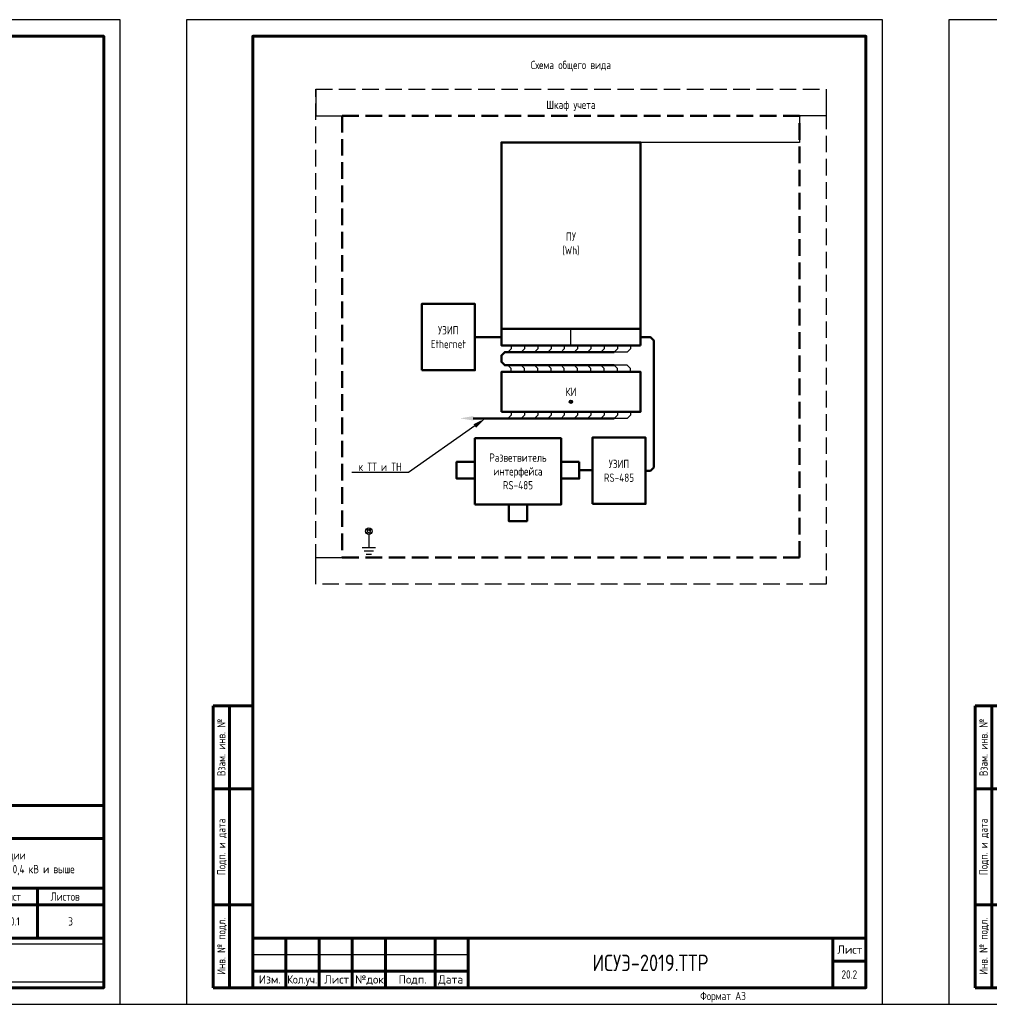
# Model space of a CAD drawing. Header units: millimetres. Extents: x -110 to 4101, y -10868 to 110.
# Tile 29 of 90: x 400 to 692, y -6330 to -6033. Entities that reach past the tile are written whole.
import ezdxf
from ezdxf import colors
from ezdxf.entities.mleader import LeaderData, LeaderLine
from ezdxf.enums import TextEntityAlignment as Align
from ezdxf.math import Vec2, Vec3

# ---------------------------------------------------------------- set-up
doc = ezdxf.new("R2010")
doc.units = ezdxf.units.MM
doc.linetypes.add('GOST2.303 4', pattern=[7, 5, -2, 0])
doc.layers.add('01.Вспомогательный_слой', color=1, linetype='Continuous', plot=False)
doc.layers.add('Формат', color=7, linetype='Continuous', lineweight=25)
doc.layers.add('Формат @ 1', color=7, linetype='Continuous', lineweight=25)
doc.styles.add('Формат', font='isocpeur.ttf')
doc.styles.add('ЭП', font='GOST.TTF')
picture_1 = doc.add_image_def('image3.png', size_in_pixel=(587, 136))

# ---------------------------------------------------------------- blocks, each defined once
blk = doc.blocks.new('*U75')
at = {"layer": 'Формат', "color": 7, "linetype": 'Continuous', "lineweight": 60}
for p, q in [((-205, 150), (-190, 150)), ((-205, 150), (-205, 85)), ((-200, 150), (-200, 85)), ((-200, 140), (-190, 140)), ((-200, 125), (-190, 125)), ((-200, 105), (-190, 105)), ((-205, 85), (-197, 85)), ((-202, 85), (-190, 85)), ((-202, 85), (-202, 0)), ((-197, 85), (-197, 0)), ((-202, 60), (-190, 60)), ((20, 55), (205, 55)), ((20, 55), (20, 0)), ((30, 55), (30, 30)), ((40, 55), (40, 0)), ((50, 55), (50, 30)), ((60, 55), (60, 0)), ((75, 55), (75, 0)), ((85, 55), (85, 0)), ((85, 45), (205, 45)), ((20, 35), (85, 35)), ((20, 30), (205, 30)), ((155, 30), (155, 0)), ((170, 30), (170, 15)), ((185, 30), (185, 15)), ((-202, 25), (-190, 25)), ((155, 25), (205, 25)), ((85, 15), (205, 15)), ((-202, 0), (-190, 0))]:
    blk.add_line(p, q, dxfattribs=at)
at = {"layer": 'Формат', "color": 7, "linetype": 'Continuous', "lineweight": 25}
for p, q in [((-195, 150), (-195, 85)), ((20, 50), (85, 50)), ((20, 45), (85, 45)), ((20, 40), (85, 40)), ((20, 25), (85, 25)), ((20, 20), (85, 20)), ((20, 15), (85, 15)), ((20, 10), (85, 10)), ((20, 5), (85, 5))]:
    blk.add_line(p, q, dxfattribs=at)
blk.add_lwpolyline([(-210, -5), (210, -5), (210, 292), (-210, 292)], close=True, dxfattribs=at)
at = {"layer": 'Формат', "color": 7, "linetype": 'Continuous', "lineweight": 60}
blk.add_lwpolyline([(-190, 0), (205, 0), (205, 287), (-190, 287)], close=True, dxfattribs=at)
at = {"layer": 'Формат', "color": 7, "linetype": 'Continuous', "lineweight": 25, "style": 'ЭП'}
blk.add_text('Согласовано', height=2.5, rotation=90, dxfattribs=at).set_placement((-202.5, 86), align=Align.MIDDLE_LEFT)
for s, p in [('Взам. инв. №', (-199.5, 72.5)), ('Подп. и дата', (-199.5, 42.5)), ('Инв. № подл.', (-199.5, 12.5))]:
    blk.add_text(s, height=2.5, rotation=90, dxfattribs=at).set_placement(p, align=Align.MIDDLE_CENTER)
for s, p in [('Изм.', (21.81, 31.25)), ('Кол.уч.', (30.38, 31.25)), ('Лист', (41.54, 31.25)), ('№док.', (50.89, 31.24)), ('Подп.', (63.99, 31.25)), ('Дата', (75.95, 31.25)), ('Стадия', (157.47, 26.25)), ('Лист', (173.99, 26.25)), ('Листов', (188.99, 26.25))]:
    blk.add_text(s, height=2.5, dxfattribs=at).set_placement(p)
at = {"layer": 'Формат', "color": 7, "linetype": 'Continuous', "lineweight": 25, "style": 'ЭП', "flags": 8}
for tag, p in [('СОГЛ_ФИО_1', (-197.5, 106)), ('СОГЛ_ФИО_2', (-192.5, 106)), ('СОГЛ_ДОЛЖ_1', (-197.5, 86)), ('СОГЛ_ДОЛЖ_2', (-192.5, 86))]:
    blk.add_attdef(tag, text='', height=2.5, rotation=90, dxfattribs=at).set_placement(p, align=Align.MIDDLE_LEFT)
for tag, height, p in [('ОБОЗНАЧЕНИЕ', 5, (145, 50)), ('ОБЪЕКТ', 2.5, (145, 37.5)), ('НАИМЕНОВАНИЕ', 2.5, (120, 22.5)), ('Стадия', 2.5, (162.5, 20)), ('Лист', 2.5, (177.5, 20)), ('Листов', 2.5, (195, 20)), ('НАИМ_ИЗОБРАЖЕНИЙ', 2.5, (120, 7.5))]:
    blk.add_attdef(tag, text='', height=height, dxfattribs=at).set_placement(p, align=Align.MIDDLE_CENTER)
for tag, p in [('изм.№', (21, 37.5)), ('изм.№_док.', (50.5, 37.5)), ('изм.уч.', (31, 37.5)), ('изм.лист', (41, 37.5)), ('изм_дата', (76, 37.5)), ('Должн_1', (21, 27.5)), ('ФИО_1', (41, 27.5)), ('дата_1', (76, 27.5)), ('ДОЛЖН_2', (21, 22.5)), ('ФИО_2', (41, 22.5)), ('дата_2', (76, 22.5)), ('Должн_3', (21, 17.5)), ('ФИО_3', (41, 17.5)), ('дата_3', (76, 17.5)), ('ДОЛЖН_4', (21, 12.5)), ('ФИО_4', (41, 12.5)), ('дата_4', (76, 12.5)), ('ДОЛЖН_5', (21, 7.5)), ('ФИО_5', (41, 7.5)), ('дата_5', (76, 7.5)), ('ДОЛЖН_6', (21, 2.5)), ('ФИО_6', (41, 2.5)), ('дата_6', (76, 2.5)), ('ФОРМ.ЛИСТА', (155, -2.5))]:
    blk.add_attdef(tag, text='', height=2.5, dxfattribs=at).set_placement(p, align=Align.MIDDLE_LEFT)
blk.add_attdef('N_ИНВ', text='', height=2.5, rotation=90, dxfattribs=at).set_placement((-193.5, 12.5), align=Align.MIDDLE_CENTER)
at = {"ltscale": 0.2}
image = blk.add_image(picture_1, insert=(155, 1.71), size_in_units=(50, 11.58), dxfattribs=at)
image.dxf.flags = 7
blk = doc.blocks.new('*U77')
at = {"layer": 'Формат', "color": 7, "linetype": 'Continuous', "lineweight": 60}
for p, q in [((8, 85), (20, 85)), ((8, 85), (8, 0)), ((13, 85), (13, 0)), ((8, 60), (20, 60)), ((8, 25), (20, 25)), ((20, 15), (205, 15)), ((20, 15), (20, 0)), ((30, 15), (30, 0)), ((40, 15), (40, 0)), ((50, 15), (50, 0)), ((60, 15), (60, 0)), ((75, 15), (75, 0)), ((85, 15), (85, 0)), ((195, 15), (195, 0)), ((195, 8), (205, 8)), ((20, 5), (85, 5)), ((8, 0), (20, 0))]:
    blk.add_line(p, q, dxfattribs=at)
at = {"layer": 'Формат', "color": 7, "linetype": 'Continuous', "lineweight": 25}
blk.add_line((20, 10), (85, 10), dxfattribs=at)
blk.add_lwpolyline([(0, -5), (210, -5), (210, 292), (0, 292)], close=True, dxfattribs=at)
at = {"layer": 'Формат', "color": 7, "linetype": 'Continuous', "lineweight": 60}
blk.add_lwpolyline([(20, 0), (205, 0), (205, 287), (20, 287)], close=True, dxfattribs=at)
at = {"layer": 'Формат', "color": 7, "linetype": 'Continuous', "lineweight": 25, "style": 'ЭП'}
for s, p in [('Взам. инв. №', (10.5, 72.5)), ('Подп. и дата', (10.5, 42.5)), ('Инв. № подл.', (10.5, 12.5))]:
    blk.add_text(s, height=2.5, rotation=90, dxfattribs=at).set_placement(p, align=Align.MIDDLE_CENTER)
at = {"layer": 'Формат', "color": 7, "linetype": 'Continuous', "lineweight": 25, "style": 'Формат'}
for s, p in [('Лист', (196.38, 10.25)), ('Изм.', (21.81, 1.25)), ('Лист', (41.54, 1.25)), ('№док.', (50.89, 1.25)), ('Подп.', (63.99, 1.25)), ('Дата', (75.95, 1.25))]:
    blk.add_text(s, height=2.5, dxfattribs=at).set_placement(p)
at = {"layer": 'Формат', "color": 7, "linetype": 'Continuous', "lineweight": 25, "style": 'Формат', "width": 0.9}
blk.add_text('Кол.уч.', height=2.5, dxfattribs=at).set_placement((30.38, 1.25))
at = {"layer": 'Формат', "color": 7, "linetype": 'Continuous', "lineweight": 25, "style": 'ЭП', "flags": 8}
blk.add_attdef('N_ИНВ', text='', height=2.5, rotation=90, dxfattribs=at).set_placement((16.5, 12.5), align=Align.MIDDLE_CENTER)
for tag, height, p in [('ОБОЗНАЧЕНИЕ', 5, (140, 7.5)), ('Лист', 2.5, (200, 4))]:
    blk.add_attdef(tag, text='', height=height, dxfattribs=at).set_placement(p, align=Align.MIDDLE_CENTER)
for tag, p in [('изм.№', (21, 7.5)), ('изм.уч.', (31, 7.5)), ('изм.лист', (41, 7.5)), ('изм.№_док.', (50.5, 7.5)), ('изм_дата', (76, 7.5)), ('ФОРМ.ЛИСТА', (155, -2.5))]:
    blk.add_attdef(tag, text='', height=2.5, dxfattribs=at).set_placement(p, align=Align.MIDDLE_LEFT)

msp = doc.modelspace()

# ---------------------------------------------------------------- linework, layer by layer
at = {"linetype": 'GOST2.303 4', "lineweight": 50}
msp.add_lwpolyline([(497, -6195.25), (635, -6195.25), (635, -6062), (497, -6062)], close=True, dxfattribs=at)
at = {"lineweight": 50}
for points in [[(587, -6131.25), (545, -6131.25), (545, -6070), (587, -6070)], [(521, -6138.75), (537, -6138.75), (537, -6118.75), (521, -6118.75)], [(545, -6151.25), (587, -6151.25), (587, -6139.25), (545, -6139.25)], [(537, -6179.25), (563, -6179.25), (563, -6159.25), (537, -6159.25)], [(572.5, -6179.074), (588.5, -6179.074), (588.5, -6159.074), (572.5, -6159.074)]]:
    msp.add_lwpolyline(points, close=True, dxfattribs=at)
for points in [[(545, -6126.25), (587, -6126.25)], [(545, -6128.75), (537, -6128.75)], [(587, -6128.75), (590, -6128.75), (591, -6129.75), (591, -6168.074), (590, -6169.074), (588.5, -6169.074)], [(579, -6137.25), (546, -6137.25), (545, -6136.25), (545, -6134.25), (546, -6133.25), (579, -6133.25)], [(572.5, -6168.899), (568.5, -6168.899)]]:
    msp.add_lwpolyline(points, dxfattribs=at)
for points in [[(545, -6126.25), (545, -6131.25)], [(566, -6148.109), (565.788, -6147.896), (565.646, -6148.038), (565.859, -6148.25)], [(566.141, -6148.25), (566.354, -6148.038), (566.212, -6147.896), (566, -6148.109)], [(565.859, -6148.25), (565.646, -6148.462), (565.788, -6148.604), (566, -6148.391)], [(566, -6148.391), (566.212, -6148.604), (566.354, -6148.462), (566.141, -6148.25)], [(505, -6186.967), (504.576, -6186.543), (504.293, -6186.826), (504.717, -6187.25)], [(504.717, -6187.25), (504.293, -6187.674), (504.576, -6187.957), (505, -6187.533)], [(505.283, -6187.25), (505.707, -6186.826), (505.424, -6186.543), (505, -6186.967)], [(505, -6187.533), (505.424, -6187.957), (505.707, -6187.674), (505.283, -6187.25)]]:
    msp.add_lwpolyline(points)
at = {"ltscale": 0.2}
for points in [[(548, -6131.25), (548, -6132.25), (547, -6133.25)], [(552, -6131.25), (552, -6132.25), (551, -6133.25)], [(556, -6131.25), (556, -6132.25), (555, -6133.25)], [(560, -6131.25), (560, -6132.25), (559, -6133.25)], [(564, -6131.25), (564, -6132.25), (563, -6133.25)], [(568, -6131.25), (568, -6132.25), (567, -6133.25)], [(572, -6131.25), (572, -6132.25), (571, -6133.25)], [(576, -6131.25), (576, -6132.25), (575, -6133.25)], [(584, -6131.25), (584, -6132.25), (583, -6133.25), (579, -6133.25)], [(580, -6131.25), (580, -6132.25), (579, -6133.25)], [(548, -6139.25), (548, -6138.25), (547, -6137.25)], [(552, -6139.25), (552, -6138.25), (551, -6137.25)], [(556, -6139.25), (556, -6138.25), (555, -6137.25)], [(560, -6139.25), (560, -6138.25), (559, -6137.25)], [(564, -6139.25), (564, -6138.25), (563, -6137.25)], [(568, -6139.25), (568, -6138.25), (567, -6137.25)], [(572, -6139.25), (572, -6138.25), (571, -6137.25)], [(576, -6139.25), (576, -6138.25), (575, -6137.25)], [(584, -6139.25), (584, -6138.25), (583, -6137.25), (579, -6137.25)], [(580, -6139.25), (580, -6138.25), (579, -6137.25)], [(548, -6151.25), (548, -6152.25), (547, -6153.25)], [(552, -6151.25), (552, -6152.25), (551, -6153.25)], [(556, -6151.25), (556, -6152.25), (555, -6153.25)], [(560, -6151.25), (560, -6152.25), (559, -6153.25)], [(564, -6151.25), (564, -6152.25), (563, -6153.25)], [(568, -6151.25), (568, -6152.25), (567, -6153.25)], [(572, -6151.25), (572, -6152.25), (571, -6153.25)], [(576, -6151.25), (576, -6152.25), (575, -6153.25)], [(584, -6151.25), (584, -6152.25), (583, -6153.25), (579, -6153.25)], [(580, -6151.25), (580, -6152.25), (579, -6153.25)]]:
    msp.add_lwpolyline(points, dxfattribs=at)
at = {"lineweight": 50, "ltscale": 0.2}
msp.add_lwpolyline([(579, -6153.25), (536.5, -6153.25)], dxfattribs=at)
at = {"lineweight": 50, "ltscale": 2}
for points in [[(537, -6166.399), (531.5, -6166.399), (531.5, -6171.399), (537, -6171.399)], [(568.5, -6166.399), (563, -6166.399), (563, -6171.399), (568.5, -6171.399)], [(552.75, -6179.25), (547.25, -6179.25), (547.25, -6184.25), (552.75, -6184.25)]]:
    msp.add_lwpolyline(points, close=True, dxfattribs=at)
at = {"ltscale": 2}
for points in [[(505, -6188.25), (505, -6188.25), (505, -6192.25)], [(503, -6192.25), (507, -6192.25)], [(503.577, -6193.25), (506.423, -6193.25)], [(504.155, -6194.25), (505.845, -6194.25)]]:
    msp.add_lwpolyline(points, dxfattribs=at)
for centre, radius in [((566, -6148.25), 0.5), ((505, -6187.25), 1)]:
    msp.add_circle(centre, radius)
msp.add_solid([(536.5, -6152.583), (536.5, -6153.917), (532.5, -6153.25)])
at = {"layer": '01.Вспомогательный_слой', "linetype": 'GOST2.303 4'}
msp.add_lwpolyline([(489, -6054), (643, -6054), (643, -6203.25), (489, -6203.25)], close=True, dxfattribs=at)
at = {"layer": '01.Вспомогательный_слой'}
for points in [[(489, -6054), (489, -6062), (497, -6062)], [(643, -6054), (643, -6062), (635, -6062)], [(635, -6062), (635, -6070), (587, -6070)], [(566, -6131.25), (566, -6126.25)], [(489, -6203.25), (489, -6195.25), (497, -6195.25)], [(430, -6330), (450, -6330)], [(660, -6330), (680, -6330)]]:
    msp.add_lwpolyline(points, dxfattribs=at)

# ---------------------------------------------------------------- block references
at = {"layer": 'Формат @ 1', "ltscale": 0.7}
ref = msp.add_blockref('*U75', (220, -6325), dxfattribs=at)
ref.add_attrib('ОБОЗНАЧЕНИЕ', 'ИСУЭ-2019.ТТР', dxfattribs={"layer": 'Формат', "color": 7, "linetype": 'Continuous', "lineweight": 25, "height": 5, "style": 'ЭП', "flags": 8}).set_placement((365, -6275), align=Align.MIDDLE_CENTER)
ref.add_attrib('Стадия', 'П', dxfattribs={"layer": 'Формат', "color": 7, "linetype": 'Continuous', "lineweight": 25, "height": 2.5, "style": 'ЭП', "flags": 8}).set_placement((382.5, -6305), align=Align.MIDDLE_CENTER)
ref.add_attrib('Лист', '20.1', dxfattribs={"layer": 'Формат', "color": 7, "linetype": 'Continuous', "lineweight": 25, "height": 2.5, "style": 'ЭП', "flags": 8}).set_placement((397.5, -6305), align=Align.MIDDLE_CENTER)
ref.add_attrib('Листов', '3', dxfattribs={"layer": 'Формат', "color": 7, "linetype": 'Continuous', "lineweight": 25, "height": 2.5, "style": 'ЭП', "flags": 8}).set_placement((415, -6305), align=Align.MIDDLE_CENTER)
ref.add_attrib('ОБЪЕКТ_001', 'Альбом типовых технических решений по организации', (329.689, -6286.31), dxfattribs={"layer": 'Формат', "color": 7, "linetype": 'Continuous', "lineweight": 25, "height": 2.5, "style": 'ЭП', "flags": 8})
ref.add_attrib('НАИМЕНОВАНИЕ_001', 'Учет 6 (10, 20) кВ.', (328.125, -6301.756), dxfattribs={"layer": 'Формат', "color": 7, "linetype": 'Continuous', "lineweight": 25, "height": 2.5, "style": 'ЭП', "flags": 8})
ref.add_attrib('НАИМ_ИЗОБРАЖЕНИЙ_001', 'ПУ трансформаторного включения с ТТ и ТН,', (310.714, -6316.31), dxfattribs={"layer": 'Формат', "color": 7, "linetype": 'Continuous', "lineweight": 25, "height": 2.5, "style": 'ЭП', "flags": 8})
ref.add_attrib('Должн_1', 'Разраб.', dxfattribs={"layer": 'Формат', "color": 7, "linetype": 'Continuous', "lineweight": 25, "height": 2.5, "style": 'ЭП', "flags": 8}).set_placement((241, -6297.5), align=Align.MIDDLE_LEFT)
ref.add_attrib('ДОЛЖН_2', 'Проверил', dxfattribs={"layer": 'Формат', "color": 7, "linetype": 'Continuous', "lineweight": 25, "height": 2.5, "style": 'ЭП', "flags": 8}).set_placement((241, -6302.5), align=Align.MIDDLE_LEFT)
ref.add_attrib('дата_1', '02.19', dxfattribs={"layer": 'Формат', "color": 7, "linetype": 'Continuous', "lineweight": 25, "height": 2.5, "style": 'ЭП', "flags": 8}).set_placement((296, -6297.5), align=Align.MIDDLE_LEFT)
ref.add_attrib('дата_2', '02.19', dxfattribs={"layer": 'Формат', "color": 7, "linetype": 'Continuous', "lineweight": 25, "height": 2.5, "style": 'ЭП', "flags": 8}).set_placement((296, -6302.5), align=Align.MIDDLE_LEFT)
ref.add_attrib('ФОРМ.ЛИСТА', 'Формат А3', dxfattribs={"layer": 'Формат', "color": 7, "linetype": 'Continuous', "lineweight": 25, "height": 2.5, "style": 'ЭП', "flags": 8}).set_placement((375, -6327.5), align=Align.MIDDLE_LEFT)
ref.add_attrib('ОБЪЕКТ_002', 'систем учета электроэнергии на присоединениях напряжением 0,4 кВ и выше', (314.554, -6290.477), dxfattribs={"layer": 'Формат', "color": 7, "linetype": 'Continuous', "lineweight": 25, "height": 2.5, "style": 'ЭП'})
ref.add_attrib('НАИМЕНОВАНИЕ_002', 'ТТР №20', (334.196, -6305.923), dxfattribs={"layer": 'Формат', "color": 7, "linetype": 'Continuous', "lineweight": 25, "height": 2.5, "style": 'ЭП'})
ref.add_attrib('НАИМ_ИЗОБРАЖЕНИЙ_002', 'устанавливаемый в шкафу учета', (318.479, -6320.477), dxfattribs={"layer": 'Формат', "color": 7, "linetype": 'Continuous', "lineweight": 25, "height": 2.5, "style": 'ЭП'})
for p, values in [((450, -6325), {'ОБОЗНАЧЕНИЕ': 'ИСУЭ-2019.ТТР', 'Лист': '20.2', 'ФОРМ.ЛИСТА': 'Формат А3'}), ((680, -6325), {'ОБОЗНАЧЕНИЕ': 'ИСУЭ-2019.ТТР', 'Лист': '20.3', 'ФОРМ.ЛИСТА': 'Формат А3'})]:
    msp.add_blockref('*U77', p, dxfattribs=at).add_auto_attribs(values)

# ---------------------------------------------------------------- texts
at = {"char_height": 2.5, "attachment_point": 5, "style": 'ЭП'}
for s, insert, width in [('Схема общего вида', (566, -6047), 106), ('Шкаф учета', (566, -6059), 90), ('ПУ \\P(Wh)', (566, -6100.625), 42), ('{\\C0;УЗИП \\PEthernet}', (529, -6128.75), 16), ('КИ', (566, -6145.25), 42), ('{\\C0;Разветвитель интерфейса \\PRS-485}', (550, -6169.25), 26), ('{\\C0;УЗИП \\PRS-485}', (580.5, -6169.074), 16)]:
    msp.add_mtext(s, dxfattribs=dict(at, insert=insert, width=width))

# ---------------------------------------------------------------- leaders
ml = msp.add_multileader_mtext('Standard')
ml.set_content('к ТТ и ТН', color=256, style='ЭП')
ml.set_leader_properties()
ml.build(insert=Vec2(0, 0))
ml.multileader.update_dxf_attribs({"text_left_attachment_type": 5, "text_right_attachment_type": 5, "dogleg_length": 0})
ctx = ml.context
ctx.base_point, ctx.char_height, ctx.plane_origin = Vec3(500.857, -6169.625), 2.5, Vec3(670.25, -6173.625)
ctx.left_attachment, ctx.right_attachment, ctx.text_align_type = 5, 5, 2
notes = []
notes.append((ctx, [(1, (1, 1, 0), (517, -6169.625), (-1, 0), 0, [(0, [(540.25, -6153.25)], 0, [])])]))
ctx.mtext.insert, ctx.mtext.alignment, ctx.mtext.flow_direction = Vec3(515, -6166.625), 3, 5
for ctx, leaders in notes:
    for number, flags, end, landing, length, lines in leaders:
        leader = LeaderData()
        leader.index, (leader.has_last_leader_line, leader.has_dogleg_vector, leader.attachment_direction) = number, flags
        leader.last_leader_point, leader.dogleg_vector, leader.dogleg_length = Vec3(end), Vec3(landing), length
        for number, points, colour, breaks in lines:
            line = LeaderLine()
            line.index, line.vertices, line.color, line.breaks = number, Vec3.list(points), colors.encode_raw_color(colour), breaks
            leader.lines.append(line)
        ctx.leaders.append(leader)

doc.saveas('drawing.dxf')
